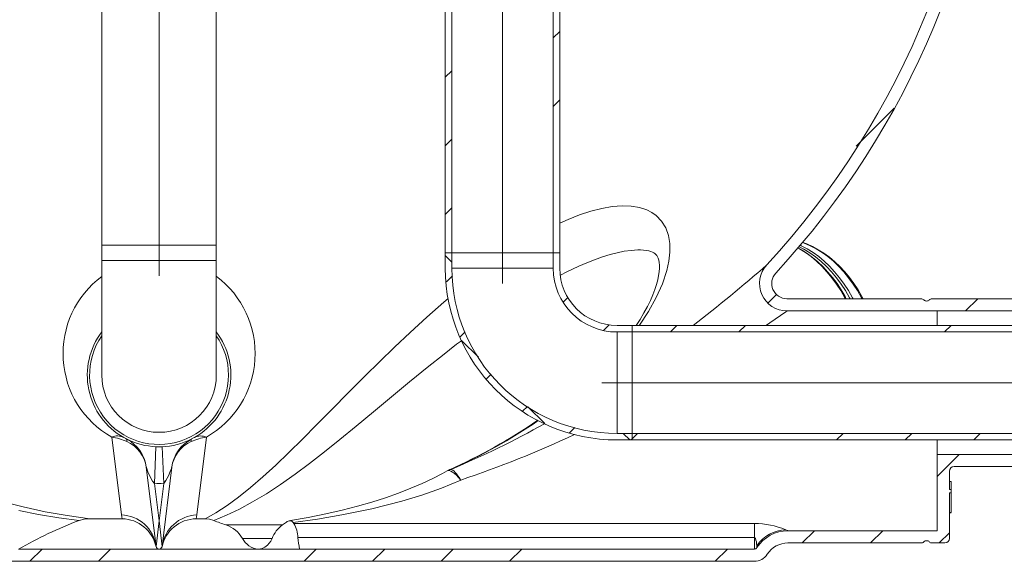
# Model space of a CAD drawing. Extents: x 193 to 943, y 26 to 526.
# Tile 5 of 256: x 245 to 261, y 114 to 123. Entities that reach past the tile are written whole.
import ezdxf
from ezdxf.lldxf.tags import DXFTag

# ---------------------------------------------------------------- set-up
doc = ezdxf.new("R2010")
doc.units = 0
doc.layers.get('0').update_dxf_attribs({"lineweight": 25})
doc.layers.add('KG4_HLS_SYA', color=7, linetype='Continuous', lineweight=25)
tags = doc.linetypes.add('STRICHPUNKT2', pattern=[12.7, 6.35, -3.175, 0, -3.175]).pattern_tags.tags
tags[10:11] = [DXFTag(74, 4), DXFTag(75, 0), DXFTag(340, '0'), DXFTag(46, 0.0), DXFTag(50, 0.0), DXFTag(44, 0.0), DXFTag(45, 0.0)]
tags[8:9] = [DXFTag(74, 4), DXFTag(75, 0), DXFTag(340, '0'), DXFTag(46, 0.0), DXFTag(50, 0.0), DXFTag(44, 0.0), DXFTag(45, 0.0)]
tags[6:7] = [DXFTag(74, 4), DXFTag(75, 0), DXFTag(340, '0'), DXFTag(46, 0.0), DXFTag(50, 0.0), DXFTag(44, 0.0), DXFTag(45, 0.0)]
tags[4:5] = [DXFTag(74, 4), DXFTag(75, 0), DXFTag(340, '0'), DXFTag(46, 0.0), DXFTag(50, 0.0), DXFTag(44, 0.0), DXFTag(45, 0.0)]

# ---------------------------------------------------------------- blocks, each defined once
blk = doc.blocks.new('Blockreferenz-A069I1I67N', base_point=(228.018, 113.76))
at = {"color": 0, "linetype": 'STRICHPUNKT2', "lineweight": 5, "ltscale": 0.13}
for p, q in [((247.393, 118.435), (247.393, 136.186)), ((253.018, 118.31), (253.018, 128.06)), ((266.718, 116.685), (254.643, 116.685))]:
    blk.add_line(p, q, dxfattribs=at)
at = {"color": 0, "lineweight": 9}
for p, q in [((246.456, 127.685), (246.456, 118.935)), ((248.331, 118.935), (248.331, 127.685)), ((252.081, 118.81), (252.081, 127.56)), ((252.188, 118.81), (252.188, 127.56)), ((253.848, 127.56), (253.848, 118.81)), ((253.956, 127.56), (253.956, 118.81)), ((253.848, 122.331), (253.956, 122.438)), ((252.081, 121.686), (252.188, 121.793)), ((253.848, 121.208), (253.956, 121.316)), ((252.081, 120.563), (252.188, 120.671)), ((252.081, 119.441), (252.188, 119.548)), ((246.456, 118.935), (246.456, 118.685)), ((248.331, 118.935), (246.456, 118.935)), ((248.331, 118.685), (248.331, 118.935)), ((255.259, 118.859), (255.279, 118.859)), ((255.279, 118.859), (255.329, 118.857)), ((255.329, 118.857), (255.375, 118.851)), ((255.375, 118.851), (255.414, 118.843)), ((255.414, 118.843), (255.448, 118.833)), ((257.917, 118.861), (257.857, 118.893)), ((258.008, 118.802), (257.917, 118.861)), ((258, 118.957), (257.934, 118.982)), ((258.096, 118.914), (258, 118.957)), ((258.19, 118.862), (258.096, 118.914)), ((258.282, 118.804), (258.19, 118.862)), ((246.456, 118.685), (246.456, 116.81)), ((248.331, 116.81), (248.331, 118.685)), ((252.081, 118.81), (252.188, 118.81)), ((252.081, 118.81), (252.081, 118.56)), ((252.188, 118.659), (252.081, 118.767)), ((252.188, 118.81), (253.848, 118.81)), ((252.188, 118.81), (252.188, 118.56)), ((253.848, 118.81), (253.956, 118.81)), ((253.848, 118.56), (253.848, 118.81)), ((253.956, 118.56), (253.956, 118.81)), ((255.448, 118.833), (255.475, 118.823)), ((255.475, 118.823), (255.497, 118.811)), ((255.497, 118.811), (255.515, 118.8)), ((255.515, 118.8), (255.531, 118.786)), ((255.531, 118.786), (255.545, 118.768)), ((255.545, 118.768), (255.557, 118.748)), ((255.557, 118.748), (255.568, 118.724)), ((255.568, 118.724), (255.576, 118.694)), ((255.576, 118.694), (255.584, 118.655)), ((258.097, 118.736), (258.008, 118.802)), ((258.184, 118.663), (258.097, 118.736)), ((258.372, 118.738), (258.282, 118.804)), ((258.459, 118.665), (258.372, 118.738)), ((255.584, 118.655), (255.588, 118.612)), ((255.588, 118.56), (255.584, 118.502)), ((255.588, 118.612), (255.588, 118.56)), ((258.267, 118.583), (258.184, 118.663)), ((258.347, 118.497), (258.267, 118.583)), ((258.542, 118.586), (258.459, 118.665)), ((258.623, 118.5), (258.542, 118.586)), ((252.098, 118.336), (252.198, 118.435)), ((255.561, 118.368), (255.541, 118.293)), ((255.575, 118.438), (255.561, 118.368)), ((255.584, 118.502), (255.575, 118.438)), ((258.423, 118.405), (258.347, 118.497)), ((258.496, 118.307), (258.423, 118.405)), ((258.699, 118.408), (258.623, 118.5)), ((258.772, 118.31), (258.699, 118.408)), ((255.514, 118.211), (255.481, 118.124)), ((255.541, 118.293), (255.514, 118.211)), ((258.564, 118.204), (258.496, 118.307)), ((258.628, 118.095), (258.564, 118.204)), ((258.84, 118.206), (258.772, 118.31)), ((258.905, 118.098), (258.84, 118.206)), ((254.012, 118.004), (254.09, 118.082)), ((255.481, 118.124), (255.44, 118.031)), ((259.874, 118.06), (257.677, 118.06)), ((258.634, 118.082), (258.628, 118.095)), ((258.636, 118.079), (258.647, 118.06)), ((258.925, 118.06), (258.905, 118.098)), ((260.263, 118.06), (260.053, 118.06)), ((261.999, 118.06), (260.263, 118.06)), ((255.392, 117.932), (255.335, 117.827)), ((255.44, 118.031), (255.392, 117.932)), ((255.27, 117.718), (255.207, 117.622)), ((255.335, 117.827), (255.27, 117.718)), ((260.138, 117.86), (257.677, 117.86)), ((262.263, 117.86), (260.138, 117.86)), ((260.138, 117.86), (260.138, 117.622)), ((254.672, 117.541), (254.763, 117.632)), ((255.143, 117.622), (254.893, 117.622)), ((255.143, 117.515), (255.143, 117.622)), ((255.143, 117.622), (266.218, 117.622)), ((255.767, 117.515), (255.875, 117.622)), ((256.89, 117.515), (256.997, 117.622)), ((260.257, 117.515), (260.365, 117.622)), ((252.323, 117.438), (252.405, 117.52)), ((255.143, 117.515), (254.893, 117.515)), ((255.143, 117.515), (255.143, 115.855)), ((255.143, 117.515), (266.218, 117.515)), ((252.625, 117.101), (252.348, 117.377)), ((252.754, 116.747), (252.83, 116.823)), ((253.348, 116.218), (253.426, 116.296)), ((253.711, 116.015), (253.434, 116.291)), ((254.116, 115.863), (254.204, 115.952)), ((254.893, 115.855), (255.143, 115.855)), ((255.101, 115.747), (254.993, 115.855)), ((255.143, 115.747), (255.143, 115.855)), ((266.218, 115.855), (255.143, 115.855)), ((255.143, 115.768), (255.23, 115.855)), ((258.49, 115.747), (258.597, 115.855)), ((259.612, 115.747), (259.72, 115.855)), ((260.735, 115.747), (260.842, 115.855)), ((254.893, 115.747), (255.143, 115.747)), ((255.122, 115.747), (255.143, 115.768)), ((266.218, 115.747), (255.143, 115.747)), ((260.138, 115.747), (260.138, 115.51)), ((260.138, 114.26), (260.138, 115.51)), ((260.138, 115.51), (262.263, 115.51)), ((247.344, 114.003), (247.184, 115.3)), ((247.602, 115.3), (247.443, 114.003)), ((260.413, 115.31), (261.999, 115.31)), ((252.034, 115.197), (251.876, 115.115)), ((252.111, 115.24), (252.034, 115.197)), ((260.338, 114.938), (260.338, 115.235)), ((251.704, 115.035), (251.518, 114.955)), ((251.876, 115.115), (251.704, 115.035)), ((260.363, 115.066), (260.338, 115.066)), ((260.363, 114.938), (260.363, 115.066)), ((251.315, 114.875), (251.103, 114.8)), ((251.518, 114.955), (251.315, 114.875)), ((260.363, 114.938), (260.338, 114.938)), ((260.338, 114.879), (260.363, 114.879)), ((260.338, 114.135), (260.338, 114.879)), ((260.363, 114.879), (260.363, 114.938)), ((260.363, 114.56), (260.363, 114.879)), ((250.643, 114.661), (250.391, 114.597)), ((250.879, 114.729), (250.643, 114.661)), ((251.103, 114.8), (250.879, 114.729)), ((250.122, 114.535), (249.836, 114.477)), ((250.391, 114.597), (250.122, 114.535)), ((260.363, 114.56), (260.338, 114.56)), ((260.363, 114.553), (260.338, 114.553)), ((260.363, 114.553), (260.363, 114.555)), ((246.084, 114.428), (246.169, 114.45)), ((246.169, 114.45), (246.26, 114.456)), ((246.26, 114.456), (246.787, 114.456)), ((248, 114.456), (248.147, 114.456)), ((248.147, 114.456), (248.218, 114.449)), ((248.218, 114.449), (248.289, 114.428)), ((249.545, 114.426), (249.527, 114.423)), ((249.836, 114.477), (249.545, 114.426)), ((249.589, 114.394), (249.603, 114.377)), ((257.691, 114.26), (260.138, 114.26)), ((249.169, 114.022), (249.128, 113.99)), ((249.222, 114.091), (249.169, 114.022)), ((249.244, 114.134), (249.222, 114.091)), ((257.691, 114.06), (259.874, 114.06)), ((260.053, 114.06), (260.263, 114.06)), ((249.693, 113.96), (245.093, 113.96)), ((249.083, 113.969), (249.02, 113.96)), ((249.128, 113.99), (249.083, 113.969)), ((249.693, 113.96), (257.143, 113.96)), ((249.893, 113.76), (244.893, 113.76)), ((249.893, 113.76), (257.143, 113.76))]:
    blk.add_line(p, q, dxfattribs=at)
at = {"color": 8, "lineweight": 5, "true_color": 0x808080}
for p, q in [((258.809, 120.557), (259.431, 121.178)), ((257.363, 117.987), (257.504, 118.129)), ((260.602, 117.86), (260.802, 118.06)), ((260.138, 115.15), (260.497, 115.51)), ((257.925, 114.06), (258.125, 114.26)), ((259.047, 114.06), (259.247, 114.26)), ((260.17, 114.06), (260.338, 114.228)), ((245.277, 113.76), (245.477, 113.96)), ((246.4, 113.76), (246.6, 113.96)), ((249.767, 113.76), (249.967, 113.96)), ((250.89, 113.76), (251.09, 113.96)), ((252.012, 113.76), (252.212, 113.96)), ((253.135, 113.76), (253.335, 113.96)), ((256.502, 113.76), (256.702, 113.96))]:
    blk.add_line(p, q, dxfattribs=at)
at = {"color": 8, "lineweight": 9, "true_color": 0x808080}
for p, q in [((254.463, 119.495), (254.28, 119.434)), ((254.643, 119.54), (254.463, 119.495)), ((254.815, 119.57), (254.643, 119.54)), ((254.977, 119.582), (254.815, 119.57)), ((255.126, 119.577), (254.977, 119.582)), ((255.262, 119.554), (255.126, 119.577)), ((255.382, 119.514), (255.262, 119.554)), ((255.462, 119.473), (255.382, 119.514)), ((254.093, 119.36), (253.956, 119.298)), ((254.28, 119.434), (254.093, 119.36)), ((255.533, 119.424), (255.462, 119.473)), ((255.624, 119.33), (255.533, 119.424)), ((255.691, 119.22), (255.624, 119.33)), ((255.735, 119.097), (255.691, 119.22)), ((255.757, 118.964), (255.735, 119.097)), ((255.013, 118.837), (255.126, 118.852)), ((255.126, 118.852), (255.234, 118.859)), ((255.234, 118.859), (255.259, 118.859)), ((255.759, 118.823), (255.757, 118.964)), ((257.882, 118.876), (257.858, 118.89)), ((257.953, 118.869), (257.875, 118.91)), ((257.978, 118.817), (257.882, 118.876)), ((257.896, 118.935), (257.91, 118.928)), ((257.91, 118.928), (258.008, 118.876)), ((257.959, 118.971), (257.934, 118.98)), ((258.05, 118.811), (257.953, 118.869)), ((258.059, 118.928), (257.959, 118.971)), ((258.008, 118.876), (258.104, 118.817)), ((258.157, 118.876), (258.059, 118.928)), ((258.253, 118.817), (258.157, 118.876)), ((247.393, 118.685), (246.456, 118.685)), ((248.331, 118.685), (247.393, 118.685)), ((254.397, 118.649), (254.524, 118.699)), ((254.524, 118.699), (254.653, 118.744)), ((254.653, 118.744), (254.779, 118.783)), ((254.779, 118.783), (254.898, 118.814)), ((254.898, 118.814), (255.013, 118.837)), ((255.743, 118.675), (255.759, 118.823)), ((258.071, 118.749), (257.978, 118.817)), ((258.143, 118.744), (258.05, 118.811)), ((258.161, 118.674), (258.071, 118.749)), ((258.104, 118.817), (258.197, 118.749)), ((258.234, 118.67), (258.143, 118.744)), ((258.197, 118.749), (258.287, 118.674)), ((258.346, 118.749), (258.253, 118.817)), ((258.436, 118.674), (258.346, 118.749)), ((253.848, 118.56), (252.188, 118.56)), ((254.074, 118.501), (254.27, 118.594)), ((254.27, 118.594), (254.397, 118.649)), ((255.637, 118.302), (255.71, 118.522)), ((255.71, 118.522), (255.743, 118.675)), ((258.248, 118.591), (258.161, 118.674)), ((258.322, 118.588), (258.234, 118.67)), ((258.331, 118.501), (258.248, 118.591)), ((258.287, 118.674), (258.374, 118.591)), ((258.406, 118.499), (258.322, 118.588)), ((258.374, 118.591), (258.457, 118.501)), ((258.523, 118.591), (258.436, 118.674)), ((258.606, 118.501), (258.523, 118.591)), ((253.967, 118.445), (254.074, 118.501)), ((258.411, 118.404), (258.331, 118.501)), ((258.486, 118.403), (258.406, 118.499)), ((258.486, 118.301), (258.411, 118.404)), ((258.457, 118.501), (258.537, 118.404)), ((258.562, 118.301), (258.486, 118.403)), ((258.537, 118.404), (258.612, 118.301)), ((258.686, 118.404), (258.606, 118.501)), ((258.761, 118.301), (258.686, 118.404)), ((255.536, 118.078), (255.637, 118.302)), ((258.556, 118.192), (258.486, 118.301)), ((258.633, 118.192), (258.562, 118.301)), ((258.612, 118.301), (258.683, 118.192)), ((258.832, 118.192), (258.761, 118.301)), ((252.129, 118.063), (252.059, 118.004)), ((255.411, 117.852), (255.536, 118.078)), ((258.622, 118.077), (258.556, 118.192)), ((258.632, 118.06), (258.622, 118.077)), ((258.7, 118.077), (258.633, 118.192)), ((258.683, 118.192), (258.749, 118.077)), ((258.71, 118.06), (258.7, 118.077)), ((258.749, 118.077), (258.758, 118.06)), ((258.898, 118.077), (258.832, 118.192)), ((258.907, 118.06), (258.898, 118.077)), ((252.059, 118.004), (251.776, 117.756)), ((251.776, 117.756), (251.506, 117.509)), ((255.264, 117.628), (255.411, 117.852)), ((255.259, 117.622), (255.264, 117.628)), ((251.506, 117.509), (251.248, 117.266)), ((254.893, 115.855), (254.893, 117.515)), ((251.248, 117.266), (251.002, 117.027)), ((252.034, 117.132), (252.265, 117.313)), ((252.265, 117.313), (252.345, 117.373)), ((251.811, 116.954), (252.034, 117.132)), ((251.002, 117.027), (250.769, 116.796)), ((251.497, 116.698), (251.811, 116.954)), ((250.769, 116.796), (250.491, 116.518)), ((251.198, 116.451), (251.497, 116.698)), ((250.491, 116.518), (250.229, 116.252)), ((250.904, 116.206), (251.198, 116.451)), ((250.229, 116.252), (249.979, 115.999)), ((250.622, 115.974), (250.904, 116.206)), ((249.979, 115.999), (249.743, 115.761)), ((250.354, 115.754), (250.622, 115.974)), ((246.619, 115.794), (246.776, 114.519)), ((248.011, 114.519), (248.168, 115.794)), ((246.861, 115.762), (246.863, 115.76)), ((246.863, 115.76), (246.865, 115.757)), ((246.865, 115.757), (246.867, 115.754)), ((246.867, 115.729), (246.866, 115.72)), ((246.867, 115.754), (246.868, 115.749)), ((246.868, 115.736), (246.867, 115.729)), ((246.868, 115.749), (246.868, 115.743)), ((246.868, 115.743), (246.868, 115.736)), ((247.343, 115.636), (247.318, 115.036)), ((247.443, 115.636), (247.469, 115.036)), ((247.92, 115.754), (247.919, 115.749)), ((247.919, 115.749), (247.919, 115.743)), ((247.919, 115.743), (247.919, 115.736)), ((247.919, 115.736), (247.92, 115.729)), ((247.921, 115.757), (247.92, 115.754)), ((247.92, 115.729), (247.921, 115.72)), ((247.923, 115.76), (247.921, 115.757)), ((247.926, 115.762), (247.923, 115.76)), ((249.743, 115.761), (249.518, 115.539)), ((250.101, 115.552), (250.354, 115.754)), ((249.518, 115.539), (249.304, 115.335)), ((249.857, 115.363), (250.101, 115.552)), ((247.184, 115.3), (247.185, 115.299)), ((247.185, 115.299), (247.187, 115.294)), ((247.187, 115.294), (247.191, 115.282)), ((247.599, 115.29), (247.602, 115.298)), ((247.602, 115.298), (247.602, 115.3)), ((247.602, 115.3), (247.602, 115.3)), ((249.304, 115.335), (249.093, 115.141)), ((249.623, 115.189), (249.857, 115.363)), ((247.191, 115.282), (247.211, 115.227)), ((247.211, 115.227), (247.265, 115.109)), ((247.505, 115.081), (247.546, 115.157)), ((247.546, 115.157), (247.576, 115.229)), ((247.576, 115.229), (247.595, 115.28)), ((247.595, 115.28), (247.599, 115.29)), ((249.093, 115.141), (248.89, 114.966)), ((249.383, 115.02), (249.623, 115.189)), ((252.111, 115.239), (252.123, 115.244)), ((252.123, 115.244), (252.144, 115.244)), ((252.144, 115.244), (252.17, 115.237)), ((252.156, 115.261), (252.148, 115.258)), ((252.175, 115.265), (252.156, 115.261)), ((252.17, 115.237), (252.198, 115.221)), ((252.175, 115.265), (252.19, 115.26)), ((252.19, 115.26), (252.206, 115.25)), ((252.198, 115.221), (252.23, 115.199)), ((252.206, 115.25), (252.225, 115.235)), ((252.225, 115.235), (252.245, 115.215)), ((252.23, 115.199), (252.263, 115.169)), ((252.245, 115.215), (252.266, 115.19)), ((252.263, 115.169), (252.298, 115.132)), ((252.266, 115.19), (252.288, 115.161)), ((252.288, 115.161), (252.311, 115.127)), ((247.265, 115.109), (247.288, 115.071)), ((247.288, 115.071), (247.318, 115.036)), ((247.393, 114.42), (247.318, 115.036)), ((247.469, 115.036), (247.393, 114.42)), ((247.469, 115.036), (247.505, 115.081)), ((249.151, 114.867), (249.383, 115.02)), ((252.017, 114.959), (252.333, 115.09)), ((252.298, 115.132), (252.333, 115.09)), ((252.311, 115.127), (252.333, 115.09)), ((248.89, 114.966), (248.695, 114.81)), ((248.925, 114.731), (249.151, 114.867)), ((251.369, 114.745), (251.695, 114.845)), ((251.695, 114.845), (252.017, 114.959)), ((245.169, 114.649), (244.672, 114.779)), ((245.526, 114.572), (245.169, 114.649)), ((248.506, 114.673), (248.324, 114.554)), ((248.695, 114.81), (248.506, 114.673)), ((248.709, 114.614), (248.925, 114.731)), ((250.88, 114.621), (251.369, 114.745)), ((245.095, 114.592), (245.42, 114.528)), ((245.42, 114.528), (245.75, 114.473)), ((245.889, 114.508), (245.526, 114.572)), ((246.26, 114.456), (245.889, 114.508)), ((246.776, 114.519), (246.787, 114.456)), ((248, 114.456), (248.011, 114.519)), ((248.324, 114.554), (248.147, 114.456)), ((248.289, 114.428), (248.497, 114.513)), ((248.497, 114.513), (248.709, 114.614)), ((249.989, 114.451), (250.387, 114.518)), ((250.387, 114.518), (250.88, 114.621)), ((245.75, 114.473), (246.084, 114.428)), ((247.393, 114.42), (247.344, 114.003)), ((247.393, 114.42), (247.443, 114.003)), ((249.416, 114.355), (248.488, 114.355)), ((249.589, 114.394), (249.989, 114.451)), ((257.143, 114.377), (249.603, 114.377)), ((257.143, 114.149), (257.143, 114.377)), ((257.683, 114.264), (257.656, 114.276)), ((257.691, 114.26), (257.683, 114.264)), ((248.759, 114.134), (249.244, 114.134)), ((249.666, 114.149), (257.143, 114.149)), ((257.143, 114.149), (257.143, 113.96)), ((257.143, 114.149), (257.146, 114.149)), ((257.146, 114.149), (257.149, 114.147)), ((257.149, 114.147), (257.152, 114.144)), ((257.152, 114.144), (257.16, 114.131)), ((257.16, 114.131), (257.169, 114.104)), ((257.169, 114.104), (257.175, 114.078)), ((257.175, 114.078), (257.18, 114.044)), ((257.18, 114.044), (257.183, 114.016)), ((257.183, 114.016), (257.185, 113.991)), ((257.185, 113.991), (257.185, 113.983))]:
    blk.add_line(p, q, dxfattribs=at)
at = {"color": 0, "lineweight": 9}
for centre, major_axis, ratio, start_param, end_param in [((247.393, 127.81), (9.953, -9.195), 1, 0, 0.727216), ((247.393, 127.81), (10.1, -9.33), 1, 0, 0.700293), ((254.893, 118.56), (-2.812, 0), 1, 0, 1.570796), ((254.893, 118.56), (-2.705, 0), 1, 0, 1.570796), ((254.893, 118.56), (-1.045, 0), 1, 0, 1.570796), ((254.893, 118.56), (-0.938, 0), 1, 0, 1.570796), ((257.677, 118.31), (-0.331, 0.305), 1, 0, 2.316612), ((257.677, 118.31), (-0.184, 0.17), 1, 0, 2.316612), ((259.874, 117.997), (0.0446, 0.0437), 1, 0, 0.795399), ((259.963, 118.085), (-0.0446, -0.0437), 1, 0, 1.590798), ((260.053, 117.997), (0, 0.0625), 1, 0, 0.795399), ((247.391, 116.808), (-0.935, 0.708), 1, 0, 1.704877), ((247.393, 116.81), (-0.937, 0.644), 1, 0, 3.743644), ((247.395, 116.809), (0.577, -1.022), 1, 0, 1.704261), ((247.393, 116.81), (1.137, 0), 1, 0, 0.602051), ((247.393, 116.81), (-0.938, 0), 1, 0, 1.570796), ((247.393, 116.81), (0, -0.938), 1, 0, 1.570796), ((248.355, 123.721), (3.793, -8.463), 1, 0, 0.179024), ((247.393, 116.81), (-0.579, -1.023), 1, 0, 0.044484), ((247.393, 116.81), (0.532, -1.047), 1, 0, 0.044484), ((246.588, 115.227), (0.596, 0.074), 1, 0, 0.977214), ((247.393, 116.81), (-0.523, -1.052), 1, 0, 0.418218), ((247.393, 116.81), (-0.05, -1.174), 1, 0, 0.085296), ((247.393, 116.81), (0.05, -1.175), 1, 0, 0.421997), ((248.198, 115.227), (-0.272, 0.535), 1, 0, 0.97829), ((260.413, 115.235), (0, 0.075), 1, 0, 1.570796), ((252.333, 114.848), (-0.186, 0.41), 1, 0, 0.090566), ((248.575, 107.879), (-2.491, 6.549), 1, 0, 0.15658), ((246.776, 113.874), (0.569, 0.124), 1, 0, 1.337989), ((248.009, 113.876), (-0.009, 0.58), 1, 0, 1.343998), ((247.393, 116.56), (2.125, -2.125), 0.414214, 5.504947, 5.600973), ((248.334, 113.89), (0.425, 0.244), 1, 0, 0.730207), ((249.694, 113.962), (-0.278, 0.393), 1, 0, 0.590702), ((247.393, 116.56), (2.125, -2.125), 0.414214, 6.18, 6.242826), ((249.533, 114.354), (0.0567, 0.0404), 1, 0, 1.786214), ((249.171, 114.134), (0.495, 0.015), 1, 0, 0.483018), ((257.691, 113.66), (0, 0.6), 1, 0, 1.002186), ((249.047, 114.283), (-0.289, -0.149), 1, 0, 1.008512), ((252.076, 114.4), (-2.41, -0.251), 1, 0, 0.078997), ((257.691, 113.66), (0, 0.4), 1, 0, 1.002186), ((259.874, 114.122), (0, -0.0625), 1, 0, 0.795399), ((259.963, 114.035), (0.0446, 0.0438), 1, 0, 1.590798), ((260.053, 114.122), (-0.0446, -0.0438), 1, 0, 0.795399), ((260.263, 114.135), (0, -0.075), 1, 0, 1.570796), ((247.393, 114.01), (-0.0487, -0.0113), 1, 0, 1.341801), ((247.393, 114.01), (0, -0.05), 1, 0, 1.341801), ((257.143, 114.01), (0, -0.05), 1, 0, 1.002186), ((257.143, 114.01), (0, -0.25), 1, 0, 1.002186)]:
    blk.add_ellipse(centre, major_axis=major_axis, ratio=ratio, start_param=start_param, end_param=end_param, dxfattribs=at)
at = {"color": 8, "lineweight": 9, "true_color": 0x808080}
for centre, major_axis, end_param in [((240.978, 137.295), (15.161, -19.673), 0.062959), ((247.391, 117.162), (-0.935, 1.262), 1.990051), ((247.395, 117.163), (0.773, -1.369), 1.989381), ((243.013, 138.797), (14.319, -21.175), 0.016388), ((248.441, 123.617), (3.734, -8.352), 0.179148), ((246.39, 129.048), (5.785, -13.783), 0.114079), ((246.709, 115.579), (0.106, 0.208), 0.868302), ((246.468, 114.841), (0.398, 0.879), 0.268115), ((248.321, 114.835), (-0.153, 0.959), 0.266354), ((248.078, 115.579), (0.09, 0.215), 0.868302), ((246.758, 131.719), (5.575, -16.629), 0.114587), ((246.656, 115.23), (0.528, 0.07), 1.034206), ((248.135, 115.227), (-0.215, 0.493), 1.023288), ((247.393, 116.81), (-0.076, -1.773), 0.085296), ((246.756, 113.926), (0.588, 0.077), 1.407421), ((248.031, 113.926), (-0.02, 0.592), 1.407421), ((257.157, 113.095), (0.499, 1.181), 0.410593), ((257.679, 113.673), (-0.023, 0.603), 0.928931)]:
    blk.add_ellipse(centre, major_axis=major_axis, ratio=1, start_param=0, end_param=end_param, dxfattribs=at)

msp = doc.modelspace()

# ---------------------------------------------------------------- block references
at = {"layer": 'KG4_HLS_SYA', "ltscale": 0.25}
msp.add_blockref('Blockreferenz-A069I1I67N', (228.018, 113.76), dxfattribs=at)

doc.saveas('drawing.dxf')
